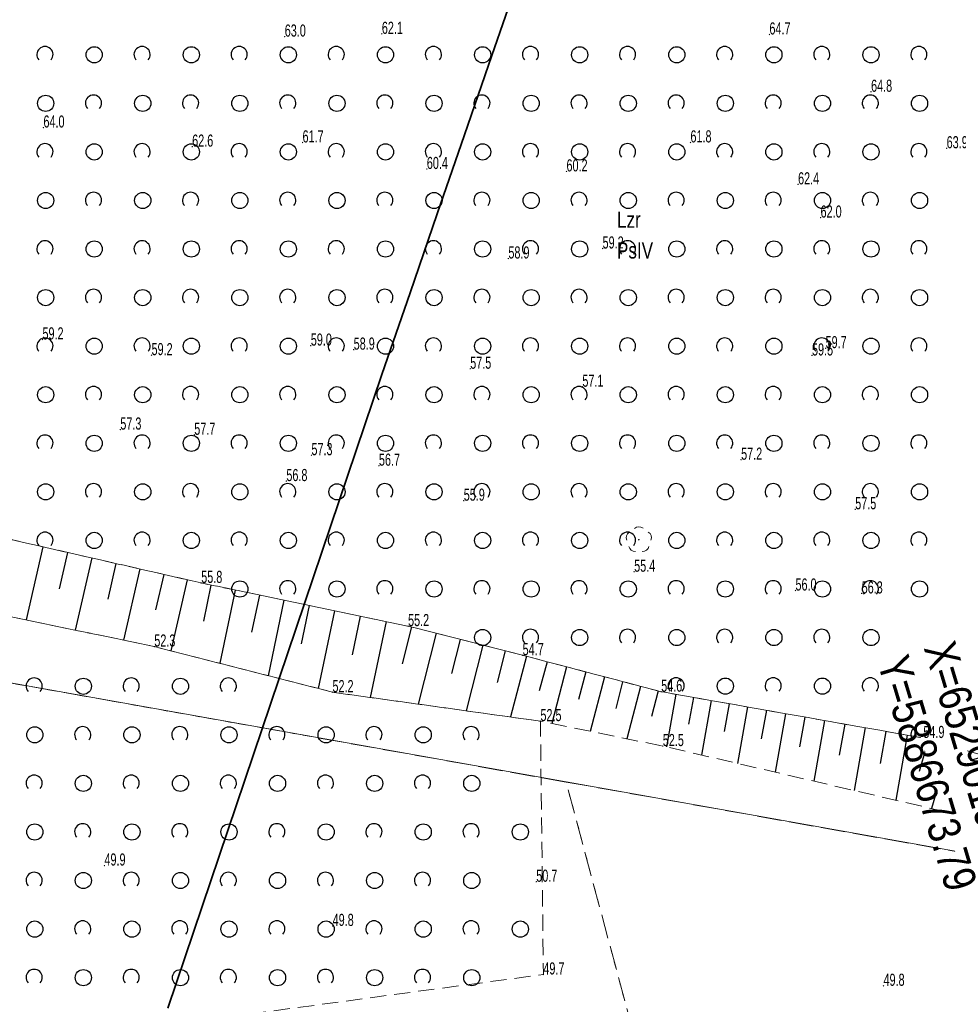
# Model space of a CAD drawing. Header units: metres. Extents: x 6524698 to 6533081, y 5883213 to 5896811.
# Tile 14 of 167: x 6528951 to 6529009, y 5886656 to 5886717. Entities that reach past the tile are written whole.
import ezdxf
from ezdxf.enums import TextEntityAlignment as Align

# ---------------------------------------------------------------- set-up
doc = ezdxf.new("R2010")
doc.units = ezdxf.units.M
doc.header["$MEASUREMENT"] = 0
for name, pattern in [('mapa zasadnicza$0$1.0_0.5', [1.5, 1, -0.5]), ('mapa zasadnicza$0$219-500', [0]), ('mapa zasadnicza$0$egkk-500', [2, 1.5, -0.5]), ('mapa zasadnicza$0$egug-500', [1, 0.5, -0.5])]:
    doc.linetypes.add(name, pattern=pattern)
doc.layers.get('0').update_dxf_attribs({"lineweight": 0})
doc.layers.add('@pomocnicza', color=3, linetype='Continuous', plot=False)
doc.layers.add('@Proj. słupy - blok', color=1, linetype='Continuous', lineweight=15)
doc.layers.add('@Proj. słupy - XY', color=1, linetype='Continuous', lineweight=0)
for name, color, linetype in [('@Proj. słupy - seria', 1, 'Continuous'), ('@Proj. słupy - wys.', 1, 'Continuous'), ('mapa zasadnicza$0$000 Inne (niezydentyfikowane)', 7, 'Continuous'), ('mapa zasadnicza$0$209-oznaczenie konturu klasyfikacyjnego', 7, 'Continuous'), ('mapa zasadnicza$0$210-oznaczenie konturu użytku gruntowego', 7, 'Continuous'), ('mapa zasadnicza$0$217-kontur klasyfikacyjny', 7, 'Continuous'), ('mapa zasadnicza$0$218-kontur użytku gruntowego', 7, 'Continuous'), ('mapa zasadnicza$0$219-działka ewidencyjna', 7, 'Continuous'), ('mapa zasadnicza$0$drzewo liściaste', 7, 'Continuous'), ('mapa zasadnicza$0$pikieta naturalna', 7, 'Continuous'), ('mapa zasadnicza$0$pikieta naturalna-Atr2', 7, 'Continuous'), ('mapa zasadnicza$0$skarpa nieumocniona', 7, 'Continuous'), ('mapa zasadnicza$0$zadrzewienie  zakrzewienie', 7, 'Continuous')]:
    doc.layers.add(name, color=color, linetype=linetype)
doc.styles.add('mapa zasadnicza$0$STANDARD', font='Working1250', dxfattribs={"width": 0.75})
doc.styles.add('Opis', font='ARIALN.TTF')

# ---------------------------------------------------------------- blocks, each defined once
blk = doc.blocks.new('mapa zasadnicza$0$OP021')
at = {"linetype": 'Continuous', "lineweight": 13}
h = blk.add_hatch(color=0, dxfattribs=at)
edge = h.paths.add_edge_path()
edge.add_arc((0, 0), 0.05, 0, 360)
at = {"color": 0, "linetype": 'Continuous', "lineweight": 13}
for centre, start, end in [((0, 0.4), 49.272, 130.728), ((-0.38, 0.124), 121.308, 202.548), ((0.38, 0.124), 337.452, 58.692), ((-0.235, -0.324), 193.221, 274.871), ((0.235, -0.324), 265.129, 346.779)]:
    blk.add_arc(centre, 0.4, start, end, dxfattribs=at)
blk = doc.blocks.new('mapa zasadnicza$0$PW01')
at = {"linetype": 'Continuous', "lineweight": 13}
h = blk.add_hatch(color=0, dxfattribs=at)
edge = h.paths.add_edge_path()
edge.add_arc((0, 0), 0.045, 0, 360)
blk = doc.blocks.new('mapa zasadnicza$0$OTZK1')
at = {"color": 0, "linetype": 'Continuous'}
blk.add_circle((0, 0), 0.5, dxfattribs=at)
blk = doc.blocks.new('mapa zasadnicza$0$OTZK2')
at = {"color": 0, "linetype": 'Continuous'}
blk.add_arc((0, 0), 0.5, 318.85, 221.162, dxfattribs=at)
blk = doc.blocks.new('*U2331')
at = {"layer": '@pomocnicza'}
blk.add_line((-10.534, -3.169), (-3.352, -1.008), dxfattribs=at)
at = {"layer": '@Proj. słupy - blok', "color": 0}
for p, q in [((2.176, 4.049), (-2.176, -4.049)), ((4.049, -2.176), (-4.049, 2.176)), ((0.459, 0.853), (1.819, 0.547)), ((-4.118, -1.239), (1.819, 0.547)), ((-0.853, 0.459), (-4.118, -1.239)), ((1.819, 0.547), (0.853, -0.459)), ((-4.118, -1.239), (-0.459, -0.853))]:
    blk.add_line(p, q, dxfattribs=at)
for points in [[(-4.049, 2.176), (-2.176, -4.049), (4.049, -2.176), (2.176, 4.049)], [(0.459, 0.853), (0.853, -0.459), (-0.459, -0.853), (-0.853, 0.459)]]:
    blk.add_lwpolyline(points, close=True, dxfattribs=at)
for centre, radius in [((2.176, 4.049), 0.15), ((-4.049, 2.176), 0.15), ((0, 0), 0.05), ((1.819, 0.547), 0.05), ((-4.118, -1.239), 0.05), ((4.049, -2.176), 0.15), ((-2.176, -4.049), 0.15)]:
    blk.add_circle(centre, radius, dxfattribs=at)
at = {"layer": '@Proj. słupy - seria', "color": 0, "insert": (10.534, 3.169), "char_height": 2, "attachment_point": 5, "rotation": 286.74426, "style": 'Opis', "bg_fill": 3, "box_fill_scale": 2.5, "bg_fill_color": 256, "bg_fill_transparency": 0}
blk.add_mtext_dynamic_manual_height_columns('B2', width=7.2, gutter_width=12.5, heights=[2.208], dxfattribs=at)
at = {"layer": '@pomocnicza'}
blk.add_line((10.534, 3.169), (3.352, 1.008), dxfattribs=at)
at = {"layer": '@Proj. słupy - seria', "color": 0, "style": 'Opis'}
blk.add_attdef('STAN', text='', height=2, rotation=286.74426, dxfattribs=at).set_placement((13.406, 4.033), align=Align.MIDDLE_CENTER)
at = {"layer": '@Proj. słupy - wys.', "color": 0, "insert": (7.852, 2.362), "char_height": 2, "attachment_point": 5, "rotation": 286.74426, "style": 'Opis'}
blk.add_mtext_dynamic_manual_height_columns('M9+10 ', width=6.65196, gutter_width=12.5, heights=[3.597], dxfattribs=at)
at = {"layer": '@Proj. słupy - XY', "color": 0, "linetype": 'Continuous', "insert": (-11.012, -3.313), "char_height": 2.5, "attachment_point": 5, "rotation": 286.74426, "style": 'Opis', "bg_fill": 3, "box_fill_scale": 1, "bg_fill_color": 256, "bg_fill_transparency": 0}
blk.add_mtext_dynamic_manual_height_columns('\\P', width=19.70982, gutter_width=5.341, heights=[5.628], dxfattribs=at)
at = {"layer": '@Proj. słupy - XY', "color": 0, "linetype": 'Continuous', "style": 'Opis'}
for tag, p in [('X', (-9.576, -2.881)), ('Y', (-12.449, -3.745))]:
    blk.add_attdef(tag, text='', height=2, rotation=286.74426, dxfattribs=at).set_placement(p, align=Align.MIDDLE_CENTER)

msp = doc.modelspace()

# ---------------------------------------------------------------- linework, layer by layer
at = {"layer": 'mapa zasadnicza$0$000 Inne (niezydentyfikowane)', "color": 7, "linetype": 'Continuous', "lineweight": 35, "flags": 128}
msp.add_lwpolyline([(6528960.48, 5886655.526), (6528973.706, 5886694.67), (6528975.442, 5886699.704), (6528977.127, 5886704.592), (6528978.813, 5886709.48), (6528980.498, 5886714.368), (6528982.183, 5886719.255), (6528983.868, 5886724.143), (6528985.554, 5886729.031), (6528987.239, 5886733.918), (6528988.924, 5886738.806), (6528990.609, 5886743.694), (6528992.295, 5886748.581), (6528993.98, 5886753.469), (6528995.665, 5886758.357), (6528997.35, 5886763.245), (6528999.036, 5886768.132), (6529000.721, 5886773.02), (6529002.406, 5886777.908), (6529004.091, 5886782.795)], dxfattribs=at)
at = {"layer": 'mapa zasadnicza$0$000 Inne (niezydentyfikowane)', "color": 7, "linetype": 'Continuous', "lineweight": 25, "flags": 128}
for points in [[(6528952.76, 5886684.02), (6528951.73, 5886679.5)], [(6528954.27, 5886683.68), (6528953.76, 5886681.43)], [(6528955.77, 5886683.33), (6528954.76, 5886678.87)], [(6528957.26, 5886682.99), (6528956.76, 5886680.78)], [(6528958.75, 5886682.66), (6528957.74, 5886678.25)], [(6528960.22, 5886682.32), (6528959.72, 5886680.13)], [(6528961.68, 5886681.99), (6528960.67, 5886677.59)], [(6528963.14, 5886681.66), (6528962.68, 5886679.43)], [(6528964.63, 5886681.35), (6528963.68, 5886676.83)], [(6528966.13, 5886681.04), (6528965.65, 5886678.74)], [(6528967.65, 5886680.72), (6528966.68, 5886676.06)], [(6528969.2, 5886680.4), (6528968.71, 5886678.03)], [(6528970.77, 5886680.07), (6528969.77, 5886675.27)], [(6528972.36, 5886679.74), (6528971.86, 5886677.34)], [(6528973.96, 5886679.4), (6528972.98, 5886674.72)], [(6528975.53, 5886679.07), (6528974.95, 5886676.79)], [(6528977.06, 5886678.68), (6528975.94, 5886674.3)], [(6528978.53, 5886678.3), (6528978, 5886676.2)], [(6528979.95, 5886677.94), (6528978.92, 5886673.89)], [(6528981.32, 5886677.59), (6528980.83, 5886675.64)], [(6528982.64, 5886677.26), (6528981.65, 5886673.51)], [(6528983.91, 5886676.92), (6528983.43, 5886675.12)], [(6528985.12, 5886676.6), (6528984.2, 5886673.11)], [(6528986.3, 5886676.29), (6528985.85, 5886674.58)], [(6528987.45, 5886675.99), (6528986.57, 5886672.62)], [(6528988.58, 5886675.69), (6528988.15, 5886674.04)], [(6528989.69, 5886675.4), (6528988.84, 5886672.16)], [(6528990.78, 5886675.12), (6528990.36, 5886673.53)], [(6528991.86, 5886674.91), (6528991.29, 5886671.66)], [(6528992.95, 5886674.72), (6528992.65, 5886673.06)], [(6528994.05, 5886674.53), (6528993.45, 5886671.15)], [(6528995.16, 5886674.33), (6528994.86, 5886672.61)], [(6528996.3, 5886674.13), (6528995.68, 5886670.63)], [(6528997.46, 5886673.92), (6528997.14, 5886672.15)], [(6528998.64, 5886673.71), (6528998, 5886670.1)], [(6528999.84, 5886673.5), (6528999.51, 5886671.66)], [(6529001.06, 5886673.29), (6529000.39, 5886669.54)], [(6529002.3, 5886673.07), (6529001.96, 5886671.16)], [(6529003.56, 5886672.85), (6529002.88, 5886668.96)], [(6529004.85, 5886672.62), (6529004.5, 5886670.64)], [(6529006.16, 5886672.39), (6529005.45, 5886668.36)], [(6529007.48, 5886672.12), (6529006.91, 5886670.14)], [(6529008.8, 5886671.73), (6529007.66, 5886667.85)]]:
    msp.add_lwpolyline(points, dxfattribs=at)
at = {"layer": 'mapa zasadnicza$0$217-kontur klasyfikacyjny', "color": 92, "linetype": 'mapa zasadnicza$0$egkk-500', "lineweight": 18, "flags": 128}
for points in [[(6528985.09, 5886669.49), (6528937.74, 5886677.93)], [(6529000.6, 5886611.54), (6528985.09, 5886669.49)], [(6528985.09, 5886669.49), (6529027.16, 5886662)]]:
    msp.add_lwpolyline(points, dxfattribs=at)
at = {"layer": 'mapa zasadnicza$0$218-kontur użytku gruntowego', "color": 3, "linetype": 'mapa zasadnicza$0$egug-500', "lineweight": 18, "flags": 128}
for points in [[(6528985.09, 5886669.49), (6528937.74, 5886677.93)], [(6529000.6, 5886611.54), (6528985.09, 5886669.49)], [(6528985.09, 5886669.49), (6529027.16, 5886662)]]:
    msp.add_lwpolyline(points, dxfattribs=at)
at = {"layer": 'mapa zasadnicza$0$219-działka ewidencyjna', "color": 7, "linetype": 'mapa zasadnicza$0$219-500', "lineweight": 18, "flags": 128}
msp.add_lwpolyline([(6528901.26, 5886684.43), (6529027.16, 5886662)], dxfattribs=at)
at = {"layer": 'mapa zasadnicza$0$skarpa nieumocniona', "color": 7, "linetype": 'mapa zasadnicza$0$1.0_0.5', "lineweight": 18, "flags": 128}
msp.add_lwpolyline([(6529029.14, 5886683.6), (6529027.59, 5886673.06), (6529027.49, 5886667.24), (6529024.88, 5886664.95), (6529022.86, 5886662.55), (6529016.21, 5886664.07), (6529012.44, 5886664.39), (6529009.94, 5886667.32), (6528991.06, 5886671.71), (6528983.5, 5886673.25), (6528970.65, 5886675.04), (6528959.64, 5886677.86), (6528943.87, 5886681.13), (6528934.5, 5886682.23), (6528926.07, 5886682.58), (6528916.14, 5886683.92), (6528902.17, 5886687.44), (6528920.04, 5886688.95), (6528935.1, 5886688.16), (6528939.84, 5886686.97), (6528962.54, 5886681.79), (6528975.32, 5886679.12), (6528982.4, 5886677.32), (6528990.96, 5886675.07), (6529007.16, 5886672.21), (6529012.5, 5886670.65), (6529014.91, 5886668.5), (6529019.54, 5886667.33), (6529024.04, 5886668.47), (6529025.72, 5886673.74)], close=True, dxfattribs=at)
msp.add_lwpolyline([(6529029.14, 5886683.6), (6529027.59, 5886673.06), (6529027.49, 5886667.24), (6529024.88, 5886664.95), (6529022.86, 5886662.55), (6529016.21, 5886664.07), (6529012.44, 5886664.39), (6529009.94, 5886667.32), (6528991.06, 5886671.71), (6528983.5, 5886673.25), (6528970.65, 5886675.04), (6528959.64, 5886677.86), (6528943.87, 5886681.13), (6528934.5, 5886682.23), (6528926.07, 5886682.58), (6528916.14, 5886683.92), (6528902.17, 5886687.44), (6528920.04, 5886688.95), (6528935.1, 5886688.16), (6528939.84, 5886686.97), (6528962.54, 5886681.79), (6528975.32, 5886679.12), (6528982.4, 5886677.32), (6528990.96, 5886675.07), (6529007.16, 5886672.21), (6529012.5, 5886670.65), (6529014.91, 5886668.5), (6529019.54, 5886667.33), (6529024.04, 5886668.47), (6529025.72, 5886673.74)], close=True, dxfattribs=at)
at = {"layer": 'mapa zasadnicza$0$zadrzewienie  zakrzewienie', "color": 7, "linetype": 'mapa zasadnicza$0$1.0_0.5', "lineweight": 18, "flags": 128}
for points in [[(6528953.71, 5886788.26), (6528947.86, 5886785.18), (6528941.55, 5886783.36), (6528934.01, 5886782.28), (6528929.82, 5886780.75), (6528927.68, 5886774.29), (6528924.8, 5886767.95), (6528925.08, 5886765.22), (6528924.63, 5886755.81), (6528923.13, 5886747.7), (6528921.93, 5886740.39), (6528921.14, 5886736.48), (6528922.02, 5886727.47), (6528924.71, 5886720.07), (6528928.96, 5886715.96), (6528934.42, 5886713.83), (6528938.71, 5886712.64), (6528946.6, 5886711.87), (6528947.93, 5886713.77), (6528949.4, 5886725.29), (6528951.27, 5886737.17), (6528953.31, 5886745.53), (6528955.63, 5886753.96), (6528955.77, 5886754.42), (6528958.87, 5886765.04), (6528962.39, 5886774.29), (6528965.19, 5886773.49), (6528972.25, 5886771.79), (6528982.72, 5886770.07), (6529001.77, 5886768.48), (6529017.43, 5886767.49), (6529027.94, 5886766.79), (6529040.28, 5886766.18), (6529050.63, 5886766.08), (6529055.19, 5886766.72), (6529056.34, 5886766.9), (6529040.14, 5886712.57), (6529035.54, 5886695.36), (6529032.28, 5886684.97), (6529029.14, 5886683.6), (6529025.72, 5886673.74), (6529024.04, 5886668.47), (6529019.54, 5886667.33), (6529014.91, 5886668.5), (6529012.5, 5886670.65), (6529007.16, 5886672.21), (6528990.96, 5886675.07), (6528982.4, 5886677.32), (6528975.32, 5886679.12), (6528962.54, 5886681.79), (6528939.84, 5886686.97), (6528935.1, 5886688.16), (6528920.04, 5886688.95), (6528902.17, 5886687.44), (6528902.69, 5886700.38), (6528900.6, 5886715.72), (6528897.72, 5886727.15), (6528896.84, 5886735.83), (6528897.2, 5886740.76), (6528902.96, 5886753.08), (6528905.14, 5886764.14), (6528907.1, 5886773.46), (6528907.3, 5886778.48), (6528907.28, 5886783.39), (6528906.89, 5886788.36), (6528907.82, 5886792.94), (6528909.16, 5886797.88), (6528917.1, 5886800.94), (6528919.52, 5886801.7), (6528927.04, 5886802.8), (6528932.97, 5886804.99), (6528937.35, 5886808.47), (6528940.48, 5886816.6), (6528943.75, 5886822.38), (6528943.36, 5886828.16), (6528943.3, 5886838.04), (6528945.8, 5886837.25), (6528949.25, 5886834.15), (6528954.84, 5886825.96), (6528955.94, 5886820.2), (6528955.26, 5886812.17), (6528952.76, 5886806.09), (6528951.85, 5886799.75), (6528952.19, 5886795.76), (6528953.13, 5886791.04)], [(6528902.46, 5886681.64), (6528902.17, 5886687.44), (6528916.14, 5886683.92), (6528926.07, 5886682.58), (6528934.5, 5886682.23), (6528943.87, 5886681.13), (6528959.64, 5886677.86), (6528970.65, 5886675.04), (6528983.5, 5886673.25), (6528983.68, 5886657.6), (6528944.4, 5886652.32), (6528922.82, 5886656.35), (6528924.82, 5886669.04), (6528927.03, 5886679.67), (6528920.95, 5886680.54), (6528910.16, 5886681.65)]]:
    msp.add_lwpolyline(points, close=True, dxfattribs=at)

# ---------------------------------------------------------------- block references
at = {"layer": 'mapa zasadnicza$0$drzewo liściaste', "color": 94, "linetype": 'Continuous', "lineweight": 18, "rotation": 0.2960000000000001}
msp.add_blockref('mapa zasadnicza$0$OP021', (6528989.58, 5886684.46), dxfattribs=at)
at = {"layer": 'mapa zasadnicza$0$pikieta naturalna', "color": 7, "linetype": 'Continuous', "lineweight": 13}
for p in [(6528967.7, 5886715.54), (6528973.7, 5886715.71), (6528997.65, 5886715.67), (6529003.93, 5886712.13), (6528952.79, 5886709.92), (6528961.98, 5886708.74), (6528968.8, 5886709), (6528992.77, 5886709), (6529008.6, 5886708.64), (6528976.48, 5886707.36), (6528985.11, 5886707.21), (6528999.42, 5886706.41), (6529000.81, 5886704.36), (6528987.34, 5886702.45), (6528981.52, 5886701.83), (6528952.73, 5886696.83), (6528969.31, 5886696.45), (6528971.96, 5886696.2), (6529001.12, 5886696.29), (6528959.47, 5886695.86), (6529000.28, 5886695.84), (6528979.16, 5886695.02), (6528986.09, 5886693.91), (6528957.54, 5886691.26), (6528962.11, 5886690.94), (6528969.35, 5886689.68), (6528995.9, 5886689.4), (6528973.52, 5886689.03), (6528967.8, 5886688.08), (6528978.76, 5886686.87), (6529002.95, 5886686.34), (6528989.29, 5886682.48), (6528962.54, 5886681.79), (6528999.26, 5886681.32), (6529003.35, 5886681.14), (6528975.32, 5886679.12), (6528959.64, 5886677.86), (6528982.4, 5886677.32), (6528970.65, 5886675.04), (6528990.96, 5886675.07), (6528983.5, 5886673.25), (6529007.16, 5886672.21), (6528991.06, 5886671.71), (6528956.56, 5886664.33), (6528983.24, 5886663.33), (6528970.66, 5886660.6), (6528983.68, 5886657.6), (6529004.7, 5886656.9)]:
    msp.add_blockref('mapa zasadnicza$0$PW01', p, dxfattribs=at)
at = {"layer": 'mapa zasadnicza$0$zadrzewienie  zakrzewienie', "color": 7, "linetype": 'Continuous', "lineweight": 18}
for name, p in [('mapa zasadnicza$0$OTZK2', (6528952.884, 5886714.427)), ('mapa zasadnicza$0$OTZK1', (6528955.926, 5886714.416)), ('mapa zasadnicza$0$OTZK2', (6528958.884, 5886714.427)), ('mapa zasadnicza$0$OTZK1', (6528961.926, 5886714.416)), ('mapa zasadnicza$0$OTZK2', (6528964.884, 5886714.427)), ('mapa zasadnicza$0$OTZK1', (6528967.926, 5886714.416)), ('mapa zasadnicza$0$OTZK2', (6528970.884, 5886714.427)), ('mapa zasadnicza$0$OTZK1', (6528973.926, 5886714.416)), ('mapa zasadnicza$0$OTZK2', (6528976.884, 5886714.427)), ('mapa zasadnicza$0$OTZK1', (6528979.926, 5886714.416)), ('mapa zasadnicza$0$OTZK2', (6528982.884, 5886714.427)), ('mapa zasadnicza$0$OTZK1', (6528985.926, 5886714.416)), ('mapa zasadnicza$0$OTZK2', (6528988.884, 5886714.427)), ('mapa zasadnicza$0$OTZK1', (6528991.926, 5886714.416)), ('mapa zasadnicza$0$OTZK2', (6528994.884, 5886714.427)), ('mapa zasadnicza$0$OTZK1', (6528997.926, 5886714.416)), ('mapa zasadnicza$0$OTZK2', (6529000.884, 5886714.427)), ('mapa zasadnicza$0$OTZK1', (6529003.926, 5886714.416)), ('mapa zasadnicza$0$OTZK2', (6529006.884, 5886714.427)), ('mapa zasadnicza$0$OTZK1', (6528952.926, 5886711.416)), ('mapa zasadnicza$0$OTZK2', (6528955.884, 5886711.427)), ('mapa zasadnicza$0$OTZK1', (6528958.926, 5886711.416)), ('mapa zasadnicza$0$OTZK2', (6528961.884, 5886711.427)), ('mapa zasadnicza$0$OTZK1', (6528964.926, 5886711.416)), ('mapa zasadnicza$0$OTZK2', (6528967.884, 5886711.427)), ('mapa zasadnicza$0$OTZK1', (6528970.926, 5886711.416)), ('mapa zasadnicza$0$OTZK2', (6528973.884, 5886711.427)), ('mapa zasadnicza$0$OTZK1', (6528976.926, 5886711.416)), ('mapa zasadnicza$0$OTZK2', (6528979.884, 5886711.427)), ('mapa zasadnicza$0$OTZK1', (6528982.926, 5886711.416)), ('mapa zasadnicza$0$OTZK2', (6528985.884, 5886711.427)), ('mapa zasadnicza$0$OTZK1', (6528988.926, 5886711.416)), ('mapa zasadnicza$0$OTZK2', (6528991.884, 5886711.427)), ('mapa zasadnicza$0$OTZK1', (6528994.926, 5886711.416)), ('mapa zasadnicza$0$OTZK2', (6528997.884, 5886711.427)), ('mapa zasadnicza$0$OTZK1', (6529000.926, 5886711.416)), ('mapa zasadnicza$0$OTZK2', (6529003.884, 5886711.427)), ('mapa zasadnicza$0$OTZK1', (6529006.926, 5886711.416)), ('mapa zasadnicza$0$OTZK2', (6528952.884, 5886708.427)), ('mapa zasadnicza$0$OTZK1', (6528955.926, 5886708.416)), ('mapa zasadnicza$0$OTZK2', (6528958.884, 5886708.427)), ('mapa zasadnicza$0$OTZK1', (6528961.926, 5886708.416)), ('mapa zasadnicza$0$OTZK2', (6528964.884, 5886708.427)), ('mapa zasadnicza$0$OTZK1', (6528967.926, 5886708.416)), ('mapa zasadnicza$0$OTZK2', (6528970.884, 5886708.427)), ('mapa zasadnicza$0$OTZK1', (6528973.926, 5886708.416)), ('mapa zasadnicza$0$OTZK2', (6528976.884, 5886708.427)), ('mapa zasadnicza$0$OTZK1', (6528979.926, 5886708.416)), ('mapa zasadnicza$0$OTZK2', (6528982.884, 5886708.427)), ('mapa zasadnicza$0$OTZK1', (6528985.926, 5886708.416)), ('mapa zasadnicza$0$OTZK2', (6528988.884, 5886708.427)), ('mapa zasadnicza$0$OTZK1', (6528991.926, 5886708.416)), ('mapa zasadnicza$0$OTZK2', (6528994.884, 5886708.427)), ('mapa zasadnicza$0$OTZK1', (6528997.926, 5886708.416)), ('mapa zasadnicza$0$OTZK2', (6529000.884, 5886708.427)), ('mapa zasadnicza$0$OTZK1', (6529003.926, 5886708.416)), ('mapa zasadnicza$0$OTZK2', (6529006.884, 5886708.427)), ('mapa zasadnicza$0$OTZK1', (6528952.926, 5886705.416)), ('mapa zasadnicza$0$OTZK2', (6528955.884, 5886705.427)), ('mapa zasadnicza$0$OTZK1', (6528958.926, 5886705.416)), ('mapa zasadnicza$0$OTZK2', (6528961.884, 5886705.427)), ('mapa zasadnicza$0$OTZK1', (6528964.926, 5886705.416)), ('mapa zasadnicza$0$OTZK2', (6528967.884, 5886705.427)), ('mapa zasadnicza$0$OTZK1', (6528970.926, 5886705.416)), ('mapa zasadnicza$0$OTZK2', (6528973.884, 5886705.427)), ('mapa zasadnicza$0$OTZK1', (6528976.926, 5886705.416)), ('mapa zasadnicza$0$OTZK2', (6528979.884, 5886705.427)), ('mapa zasadnicza$0$OTZK1', (6528982.926, 5886705.416)), ('mapa zasadnicza$0$OTZK2', (6528985.884, 5886705.427)), ('mapa zasadnicza$0$OTZK1', (6528988.926, 5886705.416)), ('mapa zasadnicza$0$OTZK2', (6528991.884, 5886705.427)), ('mapa zasadnicza$0$OTZK1', (6528994.926, 5886705.416)), ('mapa zasadnicza$0$OTZK2', (6528997.884, 5886705.427)), ('mapa zasadnicza$0$OTZK1', (6529000.926, 5886705.416)), ('mapa zasadnicza$0$OTZK2', (6529003.884, 5886705.427)), ('mapa zasadnicza$0$OTZK1', (6529006.926, 5886705.416)), ('mapa zasadnicza$0$OTZK2', (6528952.884, 5886702.427)), ('mapa zasadnicza$0$OTZK1', (6528955.926, 5886702.416)), ('mapa zasadnicza$0$OTZK2', (6528958.884, 5886702.427)), ('mapa zasadnicza$0$OTZK1', (6528961.926, 5886702.416)), ('mapa zasadnicza$0$OTZK2', (6528964.884, 5886702.427)), ('mapa zasadnicza$0$OTZK1', (6528967.926, 5886702.416)), ('mapa zasadnicza$0$OTZK2', (6528970.884, 5886702.427)), ('mapa zasadnicza$0$OTZK1', (6528973.926, 5886702.416)), ('mapa zasadnicza$0$OTZK2', (6528976.884, 5886702.427)), ('mapa zasadnicza$0$OTZK1', (6528979.926, 5886702.416)), ('mapa zasadnicza$0$OTZK2', (6528982.884, 5886702.427)), ('mapa zasadnicza$0$OTZK1', (6528985.926, 5886702.416)), ('mapa zasadnicza$0$OTZK2', (6528988.884, 5886702.427)), ('mapa zasadnicza$0$OTZK1', (6528991.926, 5886702.416)), ('mapa zasadnicza$0$OTZK2', (6528994.884, 5886702.427)), ('mapa zasadnicza$0$OTZK1', (6528997.926, 5886702.416)), ('mapa zasadnicza$0$OTZK2', (6529000.884, 5886702.427)), ('mapa zasadnicza$0$OTZK1', (6529003.926, 5886702.416)), ('mapa zasadnicza$0$OTZK2', (6529006.884, 5886702.427)), ('mapa zasadnicza$0$OTZK1', (6528952.926, 5886699.416)), ('mapa zasadnicza$0$OTZK2', (6528955.884, 5886699.427)), ('mapa zasadnicza$0$OTZK1', (6528958.926, 5886699.416)), ('mapa zasadnicza$0$OTZK2', (6528961.884, 5886699.427)), ('mapa zasadnicza$0$OTZK1', (6528964.926, 5886699.416)), ('mapa zasadnicza$0$OTZK2', (6528967.884, 5886699.427)), ('mapa zasadnicza$0$OTZK1', (6528970.926, 5886699.416)), ('mapa zasadnicza$0$OTZK2', (6528973.884, 5886699.427)), ('mapa zasadnicza$0$OTZK1', (6528976.926, 5886699.416)), ('mapa zasadnicza$0$OTZK2', (6528979.884, 5886699.427)), ('mapa zasadnicza$0$OTZK1', (6528982.926, 5886699.416)), ('mapa zasadnicza$0$OTZK2', (6528985.884, 5886699.427)), ('mapa zasadnicza$0$OTZK1', (6528988.926, 5886699.416)), ('mapa zasadnicza$0$OTZK2', (6528991.884, 5886699.427)), ('mapa zasadnicza$0$OTZK1', (6528994.926, 5886699.416)), ('mapa zasadnicza$0$OTZK2', (6528997.884, 5886699.427)), ('mapa zasadnicza$0$OTZK1', (6529000.926, 5886699.416)), ('mapa zasadnicza$0$OTZK2', (6529003.884, 5886699.427)), ('mapa zasadnicza$0$OTZK1', (6529006.926, 5886699.416)), ('mapa zasadnicza$0$OTZK2', (6528952.884, 5886696.427)), ('mapa zasadnicza$0$OTZK1', (6528955.926, 5886696.416)), ('mapa zasadnicza$0$OTZK2', (6528958.884, 5886696.427)), ('mapa zasadnicza$0$OTZK1', (6528961.926, 5886696.416)), ('mapa zasadnicza$0$OTZK2', (6528964.884, 5886696.427)), ('mapa zasadnicza$0$OTZK1', (6528967.926, 5886696.416)), ('mapa zasadnicza$0$OTZK2', (6528970.884, 5886696.427)), ('mapa zasadnicza$0$OTZK1', (6528973.926, 5886696.416)), ('mapa zasadnicza$0$OTZK2', (6528976.884, 5886696.427)), ('mapa zasadnicza$0$OTZK1', (6528979.926, 5886696.416)), ('mapa zasadnicza$0$OTZK2', (6528982.884, 5886696.427)), ('mapa zasadnicza$0$OTZK1', (6528985.926, 5886696.416)), ('mapa zasadnicza$0$OTZK2', (6528988.884, 5886696.427)), ('mapa zasadnicza$0$OTZK1', (6528991.926, 5886696.416)), ('mapa zasadnicza$0$OTZK2', (6528994.884, 5886696.427)), ('mapa zasadnicza$0$OTZK1', (6528997.926, 5886696.416)), ('mapa zasadnicza$0$OTZK2', (6529000.884, 5886696.427)), ('mapa zasadnicza$0$OTZK1', (6529003.926, 5886696.416)), ('mapa zasadnicza$0$OTZK2', (6529006.884, 5886696.427)), ('mapa zasadnicza$0$OTZK1', (6528952.926, 5886693.416)), ('mapa zasadnicza$0$OTZK2', (6528955.884, 5886693.427)), ('mapa zasadnicza$0$OTZK1', (6528958.926, 5886693.416)), ('mapa zasadnicza$0$OTZK2', (6528961.884, 5886693.427)), ('mapa zasadnicza$0$OTZK1', (6528964.926, 5886693.416)), ('mapa zasadnicza$0$OTZK2', (6528967.884, 5886693.427)), ('mapa zasadnicza$0$OTZK1', (6528970.926, 5886693.416)), ('mapa zasadnicza$0$OTZK2', (6528973.884, 5886693.427)), ('mapa zasadnicza$0$OTZK1', (6528976.926, 5886693.416)), ('mapa zasadnicza$0$OTZK2', (6528979.884, 5886693.427)), ('mapa zasadnicza$0$OTZK1', (6528982.926, 5886693.416)), ('mapa zasadnicza$0$OTZK2', (6528985.884, 5886693.427)), ('mapa zasadnicza$0$OTZK1', (6528988.926, 5886693.416)), ('mapa zasadnicza$0$OTZK2', (6528991.884, 5886693.427)), ('mapa zasadnicza$0$OTZK1', (6528994.926, 5886693.416)), ('mapa zasadnicza$0$OTZK2', (6528997.884, 5886693.427)), ('mapa zasadnicza$0$OTZK1', (6529000.926, 5886693.416)), ('mapa zasadnicza$0$OTZK2', (6529003.884, 5886693.427)), ('mapa zasadnicza$0$OTZK1', (6529006.926, 5886693.416)), ('mapa zasadnicza$0$OTZK2', (6528952.884, 5886690.427)), ('mapa zasadnicza$0$OTZK1', (6528955.926, 5886690.416)), ('mapa zasadnicza$0$OTZK2', (6528958.884, 5886690.427)), ('mapa zasadnicza$0$OTZK1', (6528961.926, 5886690.416)), ('mapa zasadnicza$0$OTZK2', (6528964.884, 5886690.427)), ('mapa zasadnicza$0$OTZK1', (6528967.926, 5886690.416)), ('mapa zasadnicza$0$OTZK2', (6528970.884, 5886690.427)), ('mapa zasadnicza$0$OTZK1', (6528973.926, 5886690.416)), ('mapa zasadnicza$0$OTZK2', (6528976.884, 5886690.427)), ('mapa zasadnicza$0$OTZK1', (6528979.926, 5886690.416)), ('mapa zasadnicza$0$OTZK2', (6528982.884, 5886690.427)), ('mapa zasadnicza$0$OTZK1', (6528985.926, 5886690.416)), ('mapa zasadnicza$0$OTZK2', (6528988.884, 5886690.427)), ('mapa zasadnicza$0$OTZK1', (6528991.926, 5886690.416)), ('mapa zasadnicza$0$OTZK2', (6528994.884, 5886690.427)), ('mapa zasadnicza$0$OTZK1', (6528997.926, 5886690.416)), ('mapa zasadnicza$0$OTZK2', (6529000.884, 5886690.427)), ('mapa zasadnicza$0$OTZK1', (6529003.926, 5886690.416)), ('mapa zasadnicza$0$OTZK2', (6529006.884, 5886690.427)), ('mapa zasadnicza$0$OTZK1', (6528952.926, 5886687.416)), ('mapa zasadnicza$0$OTZK2', (6528955.884, 5886687.427)), ('mapa zasadnicza$0$OTZK1', (6528958.926, 5886687.416)), ('mapa zasadnicza$0$OTZK2', (6528961.884, 5886687.427)), ('mapa zasadnicza$0$OTZK1', (6528964.926, 5886687.416)), ('mapa zasadnicza$0$OTZK2', (6528967.884, 5886687.427)), ('mapa zasadnicza$0$OTZK1', (6528970.926, 5886687.416)), ('mapa zasadnicza$0$OTZK2', (6528973.884, 5886687.427)), ('mapa zasadnicza$0$OTZK1', (6528976.926, 5886687.416)), ('mapa zasadnicza$0$OTZK2', (6528979.884, 5886687.427)), ('mapa zasadnicza$0$OTZK1', (6528982.926, 5886687.416)), ('mapa zasadnicza$0$OTZK2', (6528985.884, 5886687.427)), ('mapa zasadnicza$0$OTZK1', (6528988.926, 5886687.416)), ('mapa zasadnicza$0$OTZK2', (6528991.884, 5886687.427)), ('mapa zasadnicza$0$OTZK1', (6528994.926, 5886687.416)), ('mapa zasadnicza$0$OTZK2', (6528997.884, 5886687.427)), ('mapa zasadnicza$0$OTZK1', (6529000.926, 5886687.416)), ('mapa zasadnicza$0$OTZK2', (6529003.884, 5886687.427)), ('mapa zasadnicza$0$OTZK1', (6529006.926, 5886687.416)), ('mapa zasadnicza$0$OTZK2', (6528952.884, 5886684.427)), ('mapa zasadnicza$0$OTZK1', (6528955.926, 5886684.416)), ('mapa zasadnicza$0$OTZK2', (6528958.884, 5886684.427)), ('mapa zasadnicza$0$OTZK1', (6528961.926, 5886684.416)), ('mapa zasadnicza$0$OTZK2', (6528964.884, 5886684.427)), ('mapa zasadnicza$0$OTZK1', (6528967.926, 5886684.416)), ('mapa zasadnicza$0$OTZK2', (6528970.884, 5886684.427)), ('mapa zasadnicza$0$OTZK1', (6528973.926, 5886684.416)), ('mapa zasadnicza$0$OTZK2', (6528976.884, 5886684.427)), ('mapa zasadnicza$0$OTZK1', (6528979.926, 5886684.416)), ('mapa zasadnicza$0$OTZK2', (6528982.884, 5886684.427)), ('mapa zasadnicza$0$OTZK1', (6528985.926, 5886684.416)), ('mapa zasadnicza$0$OTZK2', (6528988.884, 5886684.427)), ('mapa zasadnicza$0$OTZK1', (6528991.926, 5886684.416)), ('mapa zasadnicza$0$OTZK2', (6528994.884, 5886684.427)), ('mapa zasadnicza$0$OTZK1', (6528997.926, 5886684.416)), ('mapa zasadnicza$0$OTZK2', (6529000.884, 5886684.427)), ('mapa zasadnicza$0$OTZK1', (6529003.926, 5886684.416)), ('mapa zasadnicza$0$OTZK2', (6529006.884, 5886684.427)), ('mapa zasadnicza$0$OTZK2', (6528967.884, 5886681.427)), ('mapa zasadnicza$0$OTZK2', (6528973.884, 5886681.427)), ('mapa zasadnicza$0$OTZK2', (6528979.884, 5886681.427)), ('mapa zasadnicza$0$OTZK2', (6528985.884, 5886681.427)), ('mapa zasadnicza$0$OTZK2', (6528991.884, 5886681.427)), ('mapa zasadnicza$0$OTZK2', (6528997.884, 5886681.427)), ('mapa zasadnicza$0$OTZK2', (6529003.884, 5886681.427)), ('mapa zasadnicza$0$OTZK1', (6528964.926, 5886681.416)), ('mapa zasadnicza$0$OTZK1', (6528970.926, 5886681.416)), ('mapa zasadnicza$0$OTZK1', (6528976.926, 5886681.416)), ('mapa zasadnicza$0$OTZK1', (6528982.926, 5886681.416)), ('mapa zasadnicza$0$OTZK1', (6528988.926, 5886681.416)), ('mapa zasadnicza$0$OTZK1', (6528994.926, 5886681.416)), ('mapa zasadnicza$0$OTZK1', (6529000.926, 5886681.416)), ('mapa zasadnicza$0$OTZK1', (6529006.926, 5886681.416)), ('mapa zasadnicza$0$OTZK2', (6528982.884, 5886678.427)), ('mapa zasadnicza$0$OTZK2', (6528988.884, 5886678.427)), ('mapa zasadnicza$0$OTZK2', (6528994.884, 5886678.427)), ('mapa zasadnicza$0$OTZK2', (6529000.884, 5886678.427)), ('mapa zasadnicza$0$OTZK2', (6529006.884, 5886678.427)), ('mapa zasadnicza$0$OTZK1', (6528979.926, 5886678.416)), ('mapa zasadnicza$0$OTZK1', (6528985.926, 5886678.416)), ('mapa zasadnicza$0$OTZK1', (6528991.926, 5886678.416)), ('mapa zasadnicza$0$OTZK1', (6528997.926, 5886678.416)), ('mapa zasadnicza$0$OTZK1', (6529003.926, 5886678.416)), ('mapa zasadnicza$0$OTZK2', (6528952.214, 5886675.417)), ('mapa zasadnicza$0$OTZK1', (6528955.256, 5886675.406)), ('mapa zasadnicza$0$OTZK2', (6528958.214, 5886675.417)), ('mapa zasadnicza$0$OTZK1', (6528961.256, 5886675.406)), ('mapa zasadnicza$0$OTZK2', (6528964.214, 5886675.417)), ('mapa zasadnicza$0$OTZK2', (6528991.884, 5886675.427)), ('mapa zasadnicza$0$OTZK1', (6528994.926, 5886675.416)), ('mapa zasadnicza$0$OTZK2', (6528997.884, 5886675.427)), ('mapa zasadnicza$0$OTZK1', (6529000.926, 5886675.416)), ('mapa zasadnicza$0$OTZK2', (6529003.884, 5886675.427)), ('mapa zasadnicza$0$OTZK1', (6529006.926, 5886675.416)), ('mapa zasadnicza$0$OTZK1', (6528952.256, 5886672.406)), ('mapa zasadnicza$0$OTZK2', (6528955.214, 5886672.417)), ('mapa zasadnicza$0$OTZK1', (6528958.256, 5886672.406)), ('mapa zasadnicza$0$OTZK2', (6528961.214, 5886672.417)), ('mapa zasadnicza$0$OTZK1', (6528964.256, 5886672.406)), ('mapa zasadnicza$0$OTZK2', (6528967.214, 5886672.417)), ('mapa zasadnicza$0$OTZK1', (6528970.256, 5886672.406)), ('mapa zasadnicza$0$OTZK2', (6528973.214, 5886672.417)), ('mapa zasadnicza$0$OTZK1', (6528976.256, 5886672.406)), ('mapa zasadnicza$0$OTZK2', (6528979.214, 5886672.417)), ('mapa zasadnicza$0$OTZK2', (6529006.884, 5886672.427)), ('mapa zasadnicza$0$OTZK2', (6528952.214, 5886669.417)), ('mapa zasadnicza$0$OTZK1', (6528955.256, 5886669.406)), ('mapa zasadnicza$0$OTZK2', (6528958.214, 5886669.417)), ('mapa zasadnicza$0$OTZK1', (6528961.256, 5886669.406)), ('mapa zasadnicza$0$OTZK2', (6528964.214, 5886669.417)), ('mapa zasadnicza$0$OTZK1', (6528967.256, 5886669.406)), ('mapa zasadnicza$0$OTZK2', (6528970.214, 5886669.417)), ('mapa zasadnicza$0$OTZK1', (6528973.256, 5886669.406)), ('mapa zasadnicza$0$OTZK2', (6528976.214, 5886669.417)), ('mapa zasadnicza$0$OTZK1', (6528979.256, 5886669.406)), ('mapa zasadnicza$0$OTZK1', (6528952.256, 5886666.406)), ('mapa zasadnicza$0$OTZK2', (6528955.214, 5886666.417)), ('mapa zasadnicza$0$OTZK1', (6528958.256, 5886666.406)), ('mapa zasadnicza$0$OTZK2', (6528961.214, 5886666.417)), ('mapa zasadnicza$0$OTZK1', (6528964.256, 5886666.406)), ('mapa zasadnicza$0$OTZK2', (6528967.214, 5886666.417)), ('mapa zasadnicza$0$OTZK1', (6528970.256, 5886666.406)), ('mapa zasadnicza$0$OTZK2', (6528973.214, 5886666.417)), ('mapa zasadnicza$0$OTZK1', (6528976.256, 5886666.406)), ('mapa zasadnicza$0$OTZK2', (6528979.214, 5886666.417)), ('mapa zasadnicza$0$OTZK1', (6528982.256, 5886666.406)), ('mapa zasadnicza$0$OTZK2', (6528952.214, 5886663.417)), ('mapa zasadnicza$0$OTZK1', (6528955.256, 5886663.406)), ('mapa zasadnicza$0$OTZK2', (6528958.214, 5886663.417)), ('mapa zasadnicza$0$OTZK1', (6528961.256, 5886663.406)), ('mapa zasadnicza$0$OTZK2', (6528964.214, 5886663.417)), ('mapa zasadnicza$0$OTZK1', (6528967.256, 5886663.406)), ('mapa zasadnicza$0$OTZK2', (6528970.214, 5886663.417)), ('mapa zasadnicza$0$OTZK1', (6528973.256, 5886663.406)), ('mapa zasadnicza$0$OTZK2', (6528976.214, 5886663.417)), ('mapa zasadnicza$0$OTZK1', (6528979.256, 5886663.406)), ('mapa zasadnicza$0$OTZK1', (6528952.256, 5886660.406)), ('mapa zasadnicza$0$OTZK2', (6528955.214, 5886660.417)), ('mapa zasadnicza$0$OTZK1', (6528958.256, 5886660.406)), ('mapa zasadnicza$0$OTZK2', (6528961.214, 5886660.417)), ('mapa zasadnicza$0$OTZK1', (6528964.256, 5886660.406)), ('mapa zasadnicza$0$OTZK2', (6528967.214, 5886660.417)), ('mapa zasadnicza$0$OTZK1', (6528970.256, 5886660.406)), ('mapa zasadnicza$0$OTZK2', (6528973.214, 5886660.417)), ('mapa zasadnicza$0$OTZK1', (6528976.256, 5886660.406)), ('mapa zasadnicza$0$OTZK2', (6528979.214, 5886660.417)), ('mapa zasadnicza$0$OTZK1', (6528982.256, 5886660.406)), ('mapa zasadnicza$0$OTZK2', (6528952.214, 5886657.417)), ('mapa zasadnicza$0$OTZK1', (6528955.256, 5886657.406)), ('mapa zasadnicza$0$OTZK2', (6528958.214, 5886657.417)), ('mapa zasadnicza$0$OTZK1', (6528961.256, 5886657.406)), ('mapa zasadnicza$0$OTZK2', (6528964.214, 5886657.417)), ('mapa zasadnicza$0$OTZK1', (6528967.256, 5886657.406)), ('mapa zasadnicza$0$OTZK2', (6528970.214, 5886657.417)), ('mapa zasadnicza$0$OTZK1', (6528973.256, 5886657.406)), ('mapa zasadnicza$0$OTZK2', (6528976.214, 5886657.417)), ('mapa zasadnicza$0$OTZK1', (6528979.256, 5886657.406))]:
    msp.add_blockref(name, p, dxfattribs=at)

# ---------------------------------------------------------------- texts
at = {"layer": 'mapa zasadnicza$0$209-oznaczenie konturu klasyfikacyjnego', "color": 3, "linetype": 'Continuous', "lineweight": 18, "style": 'mapa zasadnicza$0$STANDARD', "width": 0.79}
msp.add_text('PsIV', height=1, dxfattribs=at).set_placement((6528988.23, 5886702.83), align=Align.TOP_LEFT)
at = {"layer": 'mapa zasadnicza$0$210-oznaczenie konturu użytku gruntowego', "color": 3, "linetype": 'Continuous', "lineweight": 18, "style": 'mapa zasadnicza$0$STANDARD', "width": 0.79}
msp.add_text('Lzr', height=1, dxfattribs=at).set_placement((6528988.23, 5886703.73))
at = {"layer": 'mapa zasadnicza$0$pikieta naturalna-Atr2', "color": 7, "style": 'mapa zasadnicza$0$STANDARD', "width": 0.667}
for s, p in [('63.0', (6528967.7, 5886715.54)), ('62.1', (6528973.7, 5886715.71)), ('64.7', (6528997.65, 5886715.67)), ('64.8', (6529003.93, 5886712.13)), ('64.0', (6528952.79, 5886709.92)), ('62.6', (6528961.98, 5886708.74)), ('61.7', (6528968.8, 5886709)), ('61.8', (6528992.77, 5886709)), ('63.9', (6529008.6, 5886708.64)), ('60.4', (6528976.48, 5886707.36)), ('60.2', (6528985.11, 5886707.21)), ('62.4', (6528999.42, 5886706.41)), ('62.0', (6529000.81, 5886704.36)), ('59.2', (6528987.34, 5886702.45)), ('58.9', (6528981.52, 5886701.83)), ('59.2', (6528952.73, 5886696.83)), ('59.0', (6528969.31, 5886696.45)), ('59.2', (6528959.47, 5886695.86)), ('58.9', (6528971.96, 5886696.2)), ('59.5', (6529000.28, 5886695.84)), ('59.7', (6529001.12, 5886696.29)), ('57.5', (6528979.16, 5886695.02)), ('57.1', (6528986.09, 5886693.91)), ('57.3', (6528957.54, 5886691.26)), ('57.7', (6528962.11, 5886690.94)), ('57.3', (6528969.35, 5886689.68)), ('57.2', (6528995.9, 5886689.4)), ('56.7', (6528973.52, 5886689.03)), ('56.8', (6528967.8, 5886688.08)), ('55.9', (6528978.76, 5886686.87)), ('57.5', (6529002.95, 5886686.34)), ('55.4', (6528989.29, 5886682.48)), ('55.8', (6528962.54, 5886681.79)), ('56.0', (6528999.26, 5886681.32)), ('56.3', (6529003.35, 5886681.14)), ('55.2', (6528975.32, 5886679.12)), ('52.3', (6528959.64, 5886677.86)), ('54.7', (6528982.4, 5886677.32)), ('52.2', (6528970.65, 5886675.04)), ('54.6', (6528990.96, 5886675.07)), ('52.5', (6528983.5, 5886673.25)), ('54.9', (6529007.16, 5886672.21)), ('52.5', (6528991.06, 5886671.71)), ('49.9', (6528956.56, 5886664.33)), ('50.7', (6528983.24, 5886663.33)), ('49.8', (6528970.66, 5886660.6)), ('49.7', (6528983.68, 5886657.6)), ('49.8', (6529004.7, 5886656.9))]:
    msp.add_text(s, height=0.75, dxfattribs=at).set_placement(p)

# ---------------------------------------------------------------- next in the draw order: block references
msp.add_blockref('*U2331', (6529019.862, 5886673.788)).add_auto_attribs({'STAN': 'Istn. nr 53', 'X': 'X=6529019.86', 'Y': 'Y=5886673.79'})

doc.saveas('drawing.dxf')
